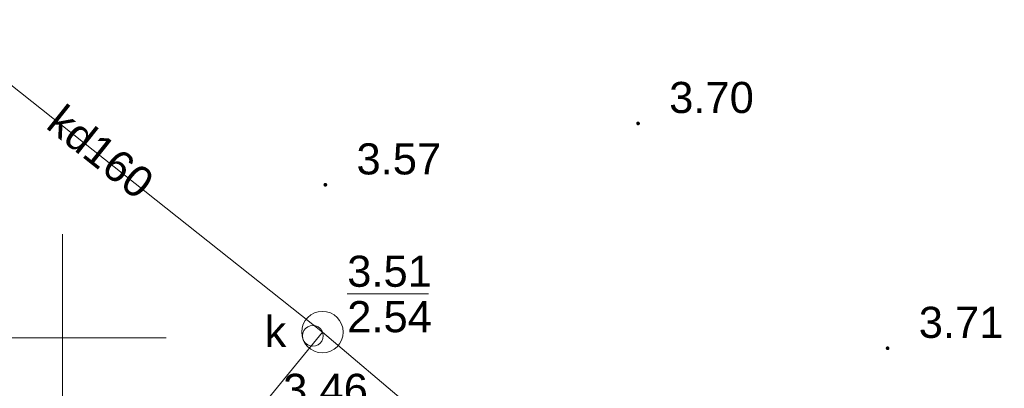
# Model space of a CAD drawing. Header units: millimetres. Extents: x 5469773 to 5470145, y 5911834 to 5911972.
# Tile 7 of 12: x 5469899 to 5469923, y 5911899 to 5911908. Entities that reach past the tile are written whole.
import ezdxf
from ezdxf import colors
from ezdxf.entities.mleader import LeaderData, LeaderLine
from ezdxf.enums import TextEntityAlignment as Align
from ezdxf.math import Vec2, Vec3

# ---------------------------------------------------------------- set-up
doc = ezdxf.new("R2010")
doc.units = ezdxf.units.MM
for name, color, linetype, lineweight in [('_PROelCAD_ODNOSNIKI_SZCZEGOL', 7, 'Continuous', 13), ('GSPWPS', 8, 'Continuous', 13), ('GSPWPS_O', 8, 'Continuous', 13), ('GULKPR', 8, 'Continuous', 18), ('GULKPR_O', 8, 'Continuous', 18), ('GUPIWZ', 8, 'Continuous', 18), ('GUPPRZ_O', 8, 'Continuous', 18), ('GUSIWZ_O', 8, 'Continuous', 18), ('GUSKSD', 8, 'Continuous', 18), ('Ramka sekcyjna', 8, 'Continuous', 18)]:
    doc.layers.add(name, color=color, linetype=linetype, lineweight=lineweight)
doc.layers.add('_PROelCAD_PODKŁAD', color=8, linetype='Continuous')
doc.styles.add('Arial', font='arial.ttf')
doc.styles.get("Standard").update_dxf_attribs({"font": 'arial.ttf'})

# ---------------------------------------------------------------- blocks, each defined once
blk = doc.blocks.new('D_GUPIWZ1_1')
at = {"color": 0}
blk.add_lwpolyline([(0, 0.25), (0.064705, 0.241481), (0.125, 0.216506), (0.176777, 0.176777), (0.216506, 0.125), (0.241481, 0.064705), (0.25, 0), (0.241481, -0.064705), (0.216506, -0.125), (0.176777, -0.176777), (0.125, -0.216506), (0.064705, -0.241481), (0, -0.25), (-0.064705, -0.241481), (-0.125, -0.216506), (-0.176777, -0.176777), (-0.216506, -0.125), (-0.241481, -0.064705), (-0.25, 0), (-0.241481, 0.064705), (-0.216506, 0.125), (-0.176777, 0.176777), (-0.125, 0.216506), (-0.064705, 0.241481)], close=True, dxfattribs=at)
blk = doc.blocks.new('D_GSPWPS1')
blk.add_hatch(color=0).paths.add_polyline_path([(-0.045, 0), (-0.043467, -0.011647), (-0.038971, -0.0225), (-0.03182, -0.03182), (-0.0225, -0.038971), (-0.011647, -0.043467), (0, -0.045), (0.011647, -0.043467), (0.0225, -0.038971), (0.03182, -0.03182), (0.038971, -0.0225), (0.043467, -0.011647), (0.045, 0), (0.043467, 0.011647), (0.038971, 0.0225), (0.03182, 0.03182), (0.0225, 0.038971), (0.011647, 0.043467), (0, 0.045), (-0.011647, 0.043467), (-0.0225, 0.038971), (-0.03182, 0.03182), (-0.038971, 0.0225), (-0.043467, 0.011647)])
blk = doc.blocks.new('2504.PB.PZT.DWG.E00.v0_2025-08-14 - [PODKŁAD] PZT')
at = {"layer": 'GULKPR', "linetype": 'Continuous', "lineweight": 18, "elevation": 10.14}
for points in [[(5469888.18, 5911897.83), (5469888.27, 5911897.66), (5469897.22, 5911890.8), (5469898.61, 5911890.78), (5469906.26, 5911900.14), (5469895.48, 5911908.7)], [(5469906.26, 5911900.14), (5469908.42, 5911898.31), (5469918.27, 5911890.07), (5469932.04, 5911902.32), (5469933.41, 5911903.52)]]:
    blk.add_lwpolyline(points, dxfattribs=at)
at = {"layer": 'GUPPRZ_O', "linetype": 'Continuous', "lineweight": 13, "elevation": 10.8, "flags": 128}
blk.add_lwpolyline([(5469906.857, 5911901.059), (5469908.817, 5911901.059)], dxfattribs=at)
at = {"layer": 'GUSKSD', "linetype": 'Continuous', "lineweight": 18, "elevation": 10.14}
blk.add_lwpolyline([(5469906.26, 5911899.64, -1), (5469906.26, 5911900.64, -1)], format="xyb", close=True, dxfattribs=at)
at = {"layer": 'Ramka sekcyjna', "linetype": 'Continuous', "lineweight": 18, "elevation": 100, "flags": 128}
for points in [[(5469900, 5911897.5), (5469900, 5911902.5)], [(5469900, 5911897.5), (5469900, 5911902.5)], [(5469902.5, 5911900), (5469897.5, 5911900)], [(5469902.5, 5911900), (5469897.5, 5911900)]]:
    blk.add_lwpolyline(points, dxfattribs=at)
at = {"layer": 'GSPWPS', "linetype": 'Continuous', "lineweight": 13}
for p in [(5469913.86, 5911905.17, 10.08), (5469906.33, 5911903.69, 10.08), (5469919.87, 5911899.75, 10.08)]:
    blk.add_blockref('D_GSPWPS1', p, dxfattribs=at)
at = {"layer": 'GUPIWZ', "linetype": 'Continuous', "lineweight": 18}
blk.add_blockref('D_GUPIWZ1_1', (5469906.03, 5911900.05, 10.18), dxfattribs=at)
at = {"layer": 'GSPWPS_O', "linetype": 'Continuous', "lineweight": 0, "style": 'Arial'}
for s, p in [('3.70', (5469914.61, 5911905.42, 10.8)), ('3.57', (5469907.08, 5911903.94, 10.8)), ('3.71', (5469920.62, 5911900, 10.8)), ('3.46', (5469905.315, 5911898.385, 10.8))]:
    blk.add_text(s, height=0.75, dxfattribs=at).set_placement(p)
at = {"layer": 'GULKPR_O', "linetype": 'Continuous', "lineweight": 0, "style": 'Arial'}
blk.add_text('kd160', height=0.75, rotation=321.5482, dxfattribs=at).set_placement((5469900.687, 5911904.19, 10.8), align=Align.CENTER)
at = {"layer": 'GUPPRZ_O', "linetype": 'Continuous', "lineweight": 0, "style": 'Arial'}
for s, p in [('3.51', (5469906.857, 5911901.232, 10.8)), ('2.54', (5469906.857, 5911900.137, 10.8))]:
    blk.add_text(s, height=0.75, dxfattribs=at).set_placement(p)
at = {"layer": 'GUSIWZ_O', "linetype": 'Continuous', "lineweight": 0, "style": 'Arial'}
blk.add_text('k', height=0.75, dxfattribs=at).set_placement((5469905.13, 5911899.779, 10.8), align=Align.CENTER)

msp = doc.modelspace()

# ---------------------------------------------------------------- block references
at = {"layer": '_PROelCAD_PODKŁAD'}
msp.add_blockref('2504.PB.PZT.DWG.E00.v0_2025-08-14 - [PODKŁAD] PZT', (0, 0), dxfattribs=at)

# ---------------------------------------------------------------- next in the draw order: leaders
at = {"layer": '_PROelCAD_ODNOSNIKI_SZCZEGOL', "lineweight": 18}
ml = msp.add_multileader_mtext('Standard', dxfattribs=at)
ml.set_content('układ miejsc ładowania EV,\\Pdo przesadzenie drzewka które\\P kolidują z nowobudowanymi miejscami EV\\Pistnejący teren zielony wykorzystać \\Poptymalnie tworząc hub ładowania', color=256)
ml.set_leader_properties()
ml.build(insert=Vec2(0, 0))
ml.multileader.update_dxf_attribs({"text_left_attachment_type": 6, "text_right_attachment_type": 6, "dogleg_length": 1, "arrow_head_size": 2})
ctx = ml.context
ctx.base_point, ctx.char_height, ctx.arrow_head_size, ctx.landing_gap_size, ctx.plane_origin = Vec3(5469864.822, 5911904.955, 10.1), 1, 2, 0.4, Vec3(5469934.218, 5911873.042, 10.1)
ctx.left_attachment, ctx.right_attachment, ctx.text_align_type = 6, 6, 2
notes = []
notes.append((ctx, [(0, (1, 1, 0), (5469892.243, 5911904.955, 10.1), (-1, 0), 0, [(0, [(5469900.361, 5911888.659, 10.1)], 256, [])])]))
ctx.mtext.insert, ctx.mtext.alignment, ctx.mtext.flow_direction = Vec3(5469891.843, 5911906.249, 10.1), 3, 5
ctx.mtext.has_bg_fill, ctx.mtext.bg_color, ctx.mtext.bg_scale_factor, ctx.mtext.bg_transparency, ctx.mtext.use_window_bg_color = 1, -939524096, 1.1, 0, 1
for ctx, leaders in notes:
    for number, flags, end, landing, length, lines in leaders:
        leader = LeaderData()
        leader.index, (leader.has_last_leader_line, leader.has_dogleg_vector, leader.attachment_direction) = number, flags
        leader.last_leader_point, leader.dogleg_vector, leader.dogleg_length = Vec3(end), Vec3(landing), length
        for number, points, colour, breaks in lines:
            line = LeaderLine()
            line.index, line.vertices, line.color, line.breaks = number, Vec3.list(points), colors.encode_raw_color(colour), breaks
            leader.lines.append(line)
        ctx.leaders.append(leader)

doc.saveas('drawing.dxf')
